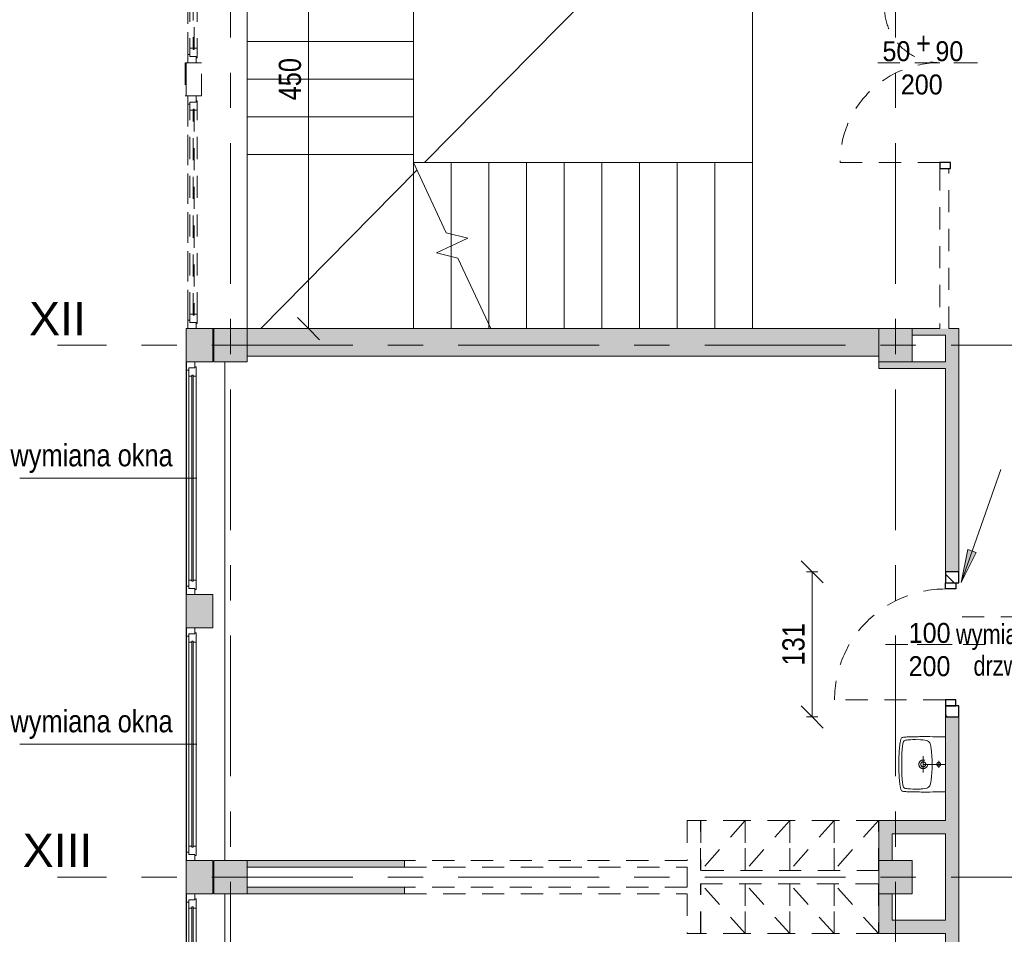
# Model space of a CAD drawing. Header units: centimetres. Extents: x -1403 to 22166, y -8842 to 3590.
# Tile 4 of 23: x -1403 to -514, y 837 to 1662. Entities that reach past the tile are written whole.
import ezdxf

# ---------------------------------------------------------------- set-up
doc = ezdxf.new("R2010")
doc.units = ezdxf.units.CM
for name, pattern in [('Dash', [60, 30, -30]), ('Oś', [222.25, 127, -31.75, 31.75, -31.75]), ('Wyburzenia', [35, 20, -15])]:
    doc.linetypes.add(name, pattern=pattern)
for name, color, linetype, lineweight in [('A-ANNO-DIMS', 211, 'Continuous', 13), ('A-ANNO-DIMS-100', 211, 'Continuous', 13), ('A-ANNO-NOTE', 131, 'Wyburzenia', 9), ('A-AREA', 32, 'Continuous', 13), ('A-DETL', 90, 'Continuous', 25), ('A-DETL-GENF', 92, 'Continuous', 9), ('A-DETL-MEDM', 33, 'Wyburzenia', 9), ('A-DOOR', 31, 'Wyburzenia', 9), ('A-DOOR-IDEN', 31, 'Continuous', 13), ('A-FLOR', 192, 'Continuous', 13), ('A-GLAZ', 151, 'Wyburzenia', 9), ('A-GLAZ-IDEN', 152, 'Continuous', 13), ('A-WALL', 113, 'Continuous', 13), ('A-WALL-PATT', 111, 'Continuous', 13), ('G-ANNO-TEXT', 231, 'Continuous', 13), ('P-SANR-FIXT', 6, 'Wyburzenia', 9), ('Q-SPCQ', 91, 'Wyburzenia', 9), ('S-COLS', 52, 'Continuous', 13), ('S-GRID', 1, 'Continuous', 13), ('S-GRID-IDEN', 1, 'Continuous', 13), ('S-STRS', 31, 'Continuous', 13), ('S-STRS-MBND', 31, 'Continuous', 13)]:
    doc.layers.add(name, color=color, linetype=linetype, lineweight=lineweight)
doc.styles.add('Arial', font='arial.ttf', dxfattribs={"width": 0.9, "height": 18})
doc.styles.add('Arial Narrow', font='ARIALN.TTF', dxfattribs={"height": 20})
doc.styles.add('Arial Narrow_1', font='ARIALN.TTF', dxfattribs={"height": 0.2})
doc.styles.add('Arial Narrow_3', font='ARIALN.TTF', dxfattribs={"height": 20})
doc.styles.add('Arial Narrow_4', font='ARIALN.TTF', dxfattribs={"width": 0.95, "height": 0.18})
doc.styles.add('Arial_1', font='arial.ttf', dxfattribs={"height": 30})
doc.dimstyles.new('Diagonal_1_100__0__wewnętrzne', dxfattribs={"dimscale": 30.48, "dimtxt": 20.468619, "dimasz": 0.656168, "dimexe": 0.164042, "dimexo": 0.0625, "dimgap": 0.032808, "dimtad": 1, "dimdec": 0, "dimdsep": 46, "dimtxsty": 'Arial Narrow_3', "dimblk1": 'OBLIQUE', "dimblk2": 'OBLIQUE', "dimsah": 1, "dimcen": 0.09, "dimazin": 0, "dimtfac": 1, "dimtdec": 4, "dimtix": 1, "dimtmove": 0, "dimatfit": 3, "dimfxl": 0.164042, "dimfxlon": 1, "dimtvp": 1, "dimtolj": 1, "dimtzin": 0, "dimarcsym": 2})

# ---------------------------------------------------------------- blocks, each defined once
blk = doc.blocks.new('Okno - automatyczna etykieta - 210x165 _nietypowy podział_-2208551-5_piętro III __10_50 m_ - wyburzenia i zamurowania')
at = {"layer": 'A-GLAZ', "color": 1, "lineweight": 13}
for p, q in [((-97.5, 5.5), (-105, 5.5)), ((-105, 5.5), (-105, -2)), ((-105, 5.5), (105, 5.5)), ((-92, 3.5), (-99.5, 3.5)), ((-99.5, 3.5), (-99.5, -2)), ((-99.5, -2), (-99.5, 3.5)), ((-99.5, 3.5), (-97.5, 3.5)), ((-97.5, 3.5), (-97.5, 5.5)), ((97.5, 5.5), (-97.5, 5.5)), ((93, 0.75), (-93, 0.75)), ((-93, 0.75), (-93, -0.25)), ((-93, -0.25), (-93, 0.75)), ((-93, 0.75), (-92, 0.75)), ((-92, 0.75), (-92, 3.5)), ((92, 3.5), (-92, 3.5)), ((99.5, 3.5), (92, 3.5)), ((92, 3.5), (92, 0.75)), ((92, 0.75), (93, 0.75)), ((93, -0.25), (93, 0.75)), ((93, 0.75), (93, -0.25)), ((105, 5.5), (97.5, 5.5)), ((97.5, 5.5), (97.5, 3.5)), ((97.5, 3.5), (99.5, 3.5)), ((99.5, -2), (99.5, 3.5)), ((99.5, 3.5), (99.5, -2)), ((105, -2), (105, 5.5)), ((-105, -2), (-99.5, -2)), ((-99.5, -2), (-100.5, -2)), ((-100.5, -2), (-100.5, -3)), ((-100.5, -3), (-92, -3)), ((-93, -0.25), (93, -0.25)), ((-92, -0.25), (-93, -0.25)), ((-92, -3), (-92, -0.25)), ((92, -3), (-92, -3)), ((92, -0.25), (92, -3)), ((93, -0.25), (92, -0.25)), ((92, -3), (100.5, -3)), ((100.5, -2), (99.5, -2)), ((99.5, -2), (105, -2)), ((100.5, -3), (100.5, -2))]:
    blk.add_line(p, q, dxfattribs=at)
blk = doc.blocks.new('Okno - automatyczna etykieta - 210x165 _nietypowy podział_-2208554-5_piętro III __10_50 m_ - wyburzenia i zamurowania')
at = {"layer": 'A-GLAZ', "color": 1, "lineweight": 13}
for p, q in [((-105, 2), (-99.5, 2)), ((-105, -5.5), (-105, 2)), ((-100.5, 3), (-92, 3)), ((-100.5, 2), (-100.5, 3)), ((-99.5, 2), (-100.5, 2)), ((-99.5, -3.5), (-99.5, 2)), ((-99.5, 2), (-99.5, -3.5)), ((-93, -0.75), (-93, 0.25)), ((-93, 0.25), (93, 0.25)), ((-93, 0.25), (-93, -0.75)), ((-92, 0.25), (-93, 0.25)), ((-92, 3), (-92, 0.25)), ((92, 3), (-92, 3)), ((92, 3), (100.5, 3)), ((92, 0.25), (92, 3)), ((93, 0.25), (92, 0.25)), ((93, 0.25), (93, -0.75)), ((93, -0.75), (93, 0.25)), ((99.5, 2), (99.5, -3.5)), ((100.5, 2), (99.5, 2)), ((99.5, 2), (105, 2)), ((99.5, -3.5), (99.5, 2)), ((100.5, 3), (100.5, 2)), ((105, 2), (105, -5.5)), ((-97.5, -5.5), (-105, -5.5)), ((-105, -5.5), (105, -5.5)), ((-92, -3.5), (-99.5, -3.5)), ((-99.5, -3.5), (-97.5, -3.5)), ((-97.5, -3.5), (-97.5, -5.5)), ((97.5, -5.5), (-97.5, -5.5)), ((93, -0.75), (-93, -0.75)), ((-93, -0.75), (-92, -0.75)), ((-92, -0.75), (-92, -3.5)), ((92, -3.5), (-92, -3.5)), ((92, -0.75), (93, -0.75)), ((92, -3.5), (92, -0.75)), ((99.5, -3.5), (92, -3.5)), ((97.5, -3.5), (99.5, -3.5)), ((97.5, -5.5), (97.5, -3.5)), ((105, -5.5), (97.5, -5.5))]:
    blk.add_line(p, q, dxfattribs=at)
blk = doc.blocks.new('M_Concrete-Square-Column - 300 x 300mm-1794508-5_piętro III __10_50 m_ - wyburzenia i zamurowania')
at = {"layer": 'S-COLS', "lineweight": 9}
blk.add_hatch(color=254, dxfattribs=at).paths.add_polyline_path([(-11.73, -15), (15, -15), (15, 15), (-15, 15), (-15, -15)], flags=0)
for p, q in [((15, 15), (-15, 15)), ((-15, 15), (-15, -15)), ((15, -15), (15, 15)), ((-15, -15), (15, -15))]:
    blk.add_line(p, q, dxfattribs=at)
blk = doc.blocks.new('M_Concrete-Square-Column - 300 x 300mm-1794509-5_piętro III __10_50 m_ - wyburzenia i zamurowania')
at = {"layer": 'S-COLS', "lineweight": 9}
blk.add_hatch(color=254, dxfattribs=at).paths.add_polyline_path([(-15, -15), (15, -15), (15, 15), (-15, 15), (-15, 7.14)], flags=0)
for p, q in [((15, 15), (-15, 15)), ((-15, 15), (-15, -15)), ((15, -15), (15, 15)), ((-15, -15), (15, -15))]:
    blk.add_line(p, q, dxfattribs=at)
blk = doc.blocks.new('DRZWI 1S - automatyczna etykieta - Drzwi 100-V1-5_piętro III __10_50 m_ - wyburzenia i zamurowania')
at = {"layer": 'A-DETL-GENF', "color": 20, "linetype": 'Wyburzenia'}
for p, q in [((-55.5, 3.5), (-50, 3.5)), ((-55.5, -6), (-55.5, 3.5)), ((-50, 3.5), (-50, -6)), ((50, 3.5), (55.5, 3.5)), ((50, -6), (50, 3.5)), ((55.5, 3.5), (55.5, -6)), ((-50, -6), (-55.5, -6)), ((55.5, -6), (50, -6))]:
    blk.add_line(p, q, dxfattribs=at)
at = {"layer": 'A-DETL-MEDM', "color": 10, "lineweight": 25}
for p, q in [((-55.5, -6), (-55.5, 3.5)), ((-55.5, 3.5), (-50, 3.5)), ((-50, 3.5), (-50, -6)), ((50, 3.5), (50, -6)), ((55.5, 3.5), (50, 3.5)), ((55.5, -6), (55.5, 3.5)), ((-50, -6), (-55.5, -6)), ((50, -6), (55.5, -6))]:
    blk.add_line(p, q, dxfattribs=at)
at = {"layer": 'A-DOOR', "color": 1, "lineweight": 13}
blk.add_line((50, -6), (50, -106), dxfattribs=at)
blk.add_arc((50, -6), 100, 180, 270, dxfattribs=at)
blk = doc.blocks.new('Okno - automatyczna etykieta - 210x165 _nietypowy podział_-2208563-5_piętro III __10_50 m_ - wyburzenia i zamurowania')
at = {"layer": 'A-GLAZ', "color": 7, "linetype": 'Continuous'}
for p, q in [((-97.5, 11.5), (-105, 11.5)), ((-105, 11.5), (-105, 4)), ((-105, 11.5), (105, 11.5)), ((-92, 9.5), (-99.5, 9.5)), ((-99.5, 9.5), (-99.5, 4)), ((-99.5, 4), (-99.5, 9.5)), ((-99.5, 9.5), (-97.5, 9.5)), ((-97.5, 9.5), (-97.5, 11.5)), ((97.5, 11.5), (-97.5, 11.5)), ((-92, 6.75), (-92, 9.5)), ((92, 9.5), (-92, 9.5)), ((99.5, 9.5), (92, 9.5)), ((92, 9.5), (92, 6.75)), ((105, 11.5), (97.5, 11.5)), ((97.5, 11.5), (97.5, 9.5)), ((97.5, 9.5), (99.5, 9.5)), ((99.5, 4), (99.5, 9.5)), ((99.5, 9.5), (99.5, 4)), ((105, 4), (105, 11.5)), ((-105, 4), (-99.5, 4)), ((-99.5, 4), (-100.5, 4)), ((-100.5, 4), (-100.5, 3)), ((-100.5, 3), (-92, 3)), ((93, 6.75), (-93, 6.75)), ((-93, 6.75), (-93, 5.75)), ((-93, 5.75), (-93, 6.75)), ((-93, 6.75), (-92, 6.75)), ((-93, 5.75), (93, 5.75)), ((-92, 5.75), (-93, 5.75)), ((-92, 3), (-92, 5.75)), ((92, 3), (-92, 3)), ((92, 6.75), (93, 6.75)), ((92, 5.75), (92, 3)), ((93, 5.75), (92, 5.75)), ((92, 3), (100.5, 3)), ((93, 5.75), (93, 6.75)), ((93, 6.75), (93, 5.75)), ((100.5, 4), (99.5, 4)), ((99.5, 4), (105, 4)), ((100.5, 3), (100.5, 4))]:
    blk.add_line(p, q, dxfattribs=at)
blk = doc.blocks.new('Szafa1 - 45 cm-1791407-5_piętro III __10_50 m_ - wyburzenia i zamurowania')
at = {"layer": 'Q-SPCQ', "color": 20}
for p, q in [((-7.5, 51), (32.5, 6)), ((-7.5, 6), (-7.5, 51)), ((-7.5, 51), (32.5, 51)), ((32.5, 51), (32.5, 6))]:
    blk.add_line(p, q, dxfattribs=at)
blk = doc.blocks.new('Szafa1 - 45 cm-1791408-5_piętro III __10_50 m_ - wyburzenia i zamurowania')
at = {"layer": 'Q-SPCQ', "color": 20}
for p, q in [((-7.5, -51), (32.5, -6)), ((-7.5, -6), (-7.5, -51)), ((32.5, -51), (32.5, -6)), ((-7.5, -51), (32.5, -51))]:
    blk.add_line(p, q, dxfattribs=at)
blk = doc.blocks.new('Umywalka koło Nova Pro - Pro 50-1205816-5_piętro III __10_50 m_ - wyburzenia i zamurowania')
at = {"layer": 'P-SANR-FIXT', "color": 20}
for p, q in [((-11.82, 44.38), (-11.71, 44.67)), ((-11.6, 44.96), (-11.79, 44.38)), ((-11.71, 44.67), (-11.6, 44.96)), ((-11.6, 44.96), (-11.26, 45.47)), ((-11.26, 45.47), (-11.6, 44.96)), ((-11.26, 45.47), (-10.8, 45.84)), ((-10.8, 45.84), (-11.26, 45.47)), ((-10.8, 45.84), (-10.24, 46.11)), ((-10.24, 46.11), (-10.8, 45.84)), ((-10.24, 46.11), (-9.61, 46.32)), ((-9.61, 46.32), (-10.24, 46.11)), ((-9.61, 46.32), (-8.94, 46.51)), ((-8.94, 46.51), (-9.61, 46.32)), ((-8.94, 46.51), (-8.25, 46.64)), ((-8.25, 46.64), (-8.94, 46.51)), ((-8.25, 46.64), (-7.5, 46.8)), ((-7.5, 46.8), (-8.25, 46.64)), ((-7.5, 46.8), (-6.73, 46.91)), ((-6.73, 46.91), (-7.5, 46.8)), ((-6.97, 44.22), (-5.88, 44.43)), ((-6.73, 46.91), (-5.93, 47.04)), ((-5.93, 47.04), (-6.73, 46.91)), ((-5.93, 47.04), (-5.1, 47.15)), ((-5.1, 47.15), (-5.93, 47.04)), ((-5.88, 44.43), (-3.64, 44.75)), ((-5.1, 47.15), (-4.2, 47.25)), ((-4.2, 47.25), (-5.1, 47.15)), ((-4.2, 47.25), (-3.27, 47.36)), ((-3.27, 47.36), (-4.2, 47.25)), ((-3.64, 44.75), (-1.4, 44.94)), ((-3.27, 47.36), (-2.28, 47.44)), ((-2.28, 47.44), (-3.27, 47.36)), ((-2.28, 47.44), (-1.24, 47.52)), ((-1.24, 47.52), (-2.28, 47.44)), ((-1.4, 44.94), (3.1, 45.18)), ((-1.24, 47.52), (-0.15, 47.63)), ((-0.15, 47.63), (-1.24, 47.52)), ((-0.15, 47.63), (1.05, 47.71)), ((1.05, 47.71), (-0.15, 47.63)), ((1.05, 47.71), (2.3, 47.76)), ((2.3, 47.76), (1.05, 47.71)), ((2.3, 47.76), (3.66, 47.84)), ((3.66, 47.84), (2.3, 47.76)), ((3.1, 45.18), (7.6, 45.31)), ((3.66, 47.84), (5.12, 47.89)), ((5.12, 47.89), (3.66, 47.84)), ((5.12, 47.89), (6.72, 47.95)), ((6.72, 47.95), (5.12, 47.89)), ((6.72, 47.95), (8.45, 47.97)), ((8.45, 47.97), (6.72, 47.95)), ((7.6, 45.31), (9.86, 45.39)), ((8.45, 47.97), (10.4, 48)), ((10.4, 48), (8.45, 47.97)), ((9.86, 45.39), (11.04, 45.42)), ((10.4, 48), (14.63, 48)), ((14.63, 48), (10.4, 48)), ((11.04, 45.42), (11.7, 45.42)), ((11.7, 45.42), (12.5, 45.44)), ((12.5, 45.44), (13.3, 45.42)), ((13.3, 45.42), (13.99, 45.42)), ((13.99, 45.42), (15.14, 45.39)), ((14.63, 48), (16.55, 47.97)), ((16.55, 47.97), (14.63, 48)), ((15.14, 45.39), (17.4, 45.31)), ((16.55, 47.97), (18.31, 47.95)), ((18.31, 47.95), (16.55, 47.97)), ((17.4, 45.31), (21.9, 45.18)), ((18.31, 47.95), (19.88, 47.89)), ((19.88, 47.89), (18.31, 47.95)), ((19.88, 47.89), (21.34, 47.84)), ((21.34, 47.84), (19.88, 47.89)), ((21.34, 47.84), (22.7, 47.76)), ((22.7, 47.76), (21.34, 47.84)), ((21.9, 45.18), (26.4, 44.94)), ((22.7, 47.76), (23.98, 47.71)), ((23.98, 47.71), (22.7, 47.76)), ((23.98, 47.71), (25.15, 47.63)), ((25.15, 47.63), (23.98, 47.71)), ((25.15, 47.63), (26.24, 47.52)), ((26.24, 47.52), (25.15, 47.63)), ((26.24, 47.52), (27.31, 47.44)), ((27.31, 47.44), (26.24, 47.52)), ((26.4, 44.94), (28.64, 44.75)), ((27.31, 47.44), (28.29, 47.36)), ((28.29, 47.36), (27.31, 47.44)), ((28.29, 47.36), (29.23, 47.25)), ((29.23, 47.25), (28.29, 47.36)), ((28.64, 44.75), (30.88, 44.43)), ((29.23, 47.25), (30.1, 47.15)), ((30.1, 47.15), (29.23, 47.25)), ((30.1, 47.15), (30.93, 47.04)), ((30.93, 47.04), (30.1, 47.15)), ((30.88, 44.43), (31.97, 44.22)), ((30.93, 47.04), (31.76, 46.91)), ((31.76, 46.91), (30.93, 47.04)), ((31.76, 46.91), (32.5, 46.8)), ((32.5, 46.8), (31.76, 46.91)), ((32.5, 46.8), (33.25, 46.64)), ((33.25, 46.64), (32.5, 46.8)), ((33.25, 46.64), (33.97, 46.51)), ((33.97, 46.51), (33.25, 46.64)), ((33.97, 46.51), (34.63, 46.32)), ((34.63, 46.32), (33.97, 46.51)), ((34.63, 46.32), (35.24, 46.11)), ((35.24, 46.11), (34.63, 46.32)), ((35.24, 46.11), (35.8, 45.84)), ((35.8, 45.84), (35.24, 46.11)), ((35.8, 45.84), (36.28, 45.47)), ((36.28, 45.47), (35.8, 45.84)), ((36.28, 45.47), (36.6, 44.96)), ((36.6, 44.96), (36.28, 45.47)), ((36.6, 44.96), (36.82, 44.38)), ((-12.38, 35.06), (-12.35, 35.88)), ((-12.35, 36.65), (-12.32, 37.43)), ((-12.35, 35.88), (-12.35, 36.65)), ((-12.32, 37.43), (-12.3, 38.17)), ((-12.3, 38.17), (-12.27, 38.89)), ((-12.27, 38.89), (-12.24, 39.61)), ((-12.24, 39.61), (-12.22, 40.28)), ((-12.22, 40.28), (-12.19, 40.94)), ((-12.19, 40.94), (-12.16, 41.58)), ((-12.16, 41.58), (-12.14, 42.22)), ((-12.14, 42.22), (-12.08, 42.81)), ((-12.08, 42.81), (-12, 43.37)), ((-12, 43.37), (-11.92, 43.87)), ((-11.92, 43.87), (-11.82, 44.38)), ((-9.79, 35.32), (-9.71, 37.56)), ((-9.71, 37.56), (-9.53, 39.82)), ((-9.53, 39.82), (-9.39, 40.94)), ((-9.39, 40.94), (-9.21, 42.03)), ((-9.21, 42.03), (-9.05, 42.59)), ((-9.05, 42.59), (-8.86, 43.1)), ((-8.86, 43.1), (-8.7, 43.34)), ((-8.7, 43.34), (-8.51, 43.55)), ((-8.51, 43.55), (-8.03, 43.85)), ((-8.03, 43.85), (-7.53, 44.06)), ((-7.53, 44.06), (-6.97, 44.22)), ((12.5, 6), (12.5, 38)), ((31.97, 44.22), (32.53, 44.06)), ((32.53, 44.06), (33.06, 43.85)), ((33.06, 43.85), (33.54, 43.55)), ((33.54, 43.55), (33.73, 43.34)), ((33.73, 43.34), (33.86, 43.1)), ((33.86, 43.1), (34.07, 42.59)), ((34.07, 42.59), (34.21, 42.03)), ((34.21, 42.03), (34.39, 40.94)), ((34.39, 40.94), (34.53, 39.82)), ((34.53, 39.82), (34.71, 37.56)), ((34.71, 37.56), (34.82, 35.32)), ((36.82, 44.38), (36.92, 43.87)), ((36.92, 43.87), (37.03, 43.37)), ((37.03, 43.37), (37.08, 42.81)), ((37.08, 42.81), (37.14, 42.22)), ((37.14, 42.22), (37.16, 41.58)), ((37.16, 41.58), (37.19, 40.94)), ((37.19, 40.94), (37.22, 40.28)), ((37.22, 40.28), (37.24, 39.61)), ((37.24, 39.61), (37.27, 38.89)), ((37.27, 38.89), (37.3, 38.17)), ((37.3, 38.17), (37.32, 37.43)), ((37.32, 37.43), (37.35, 36.65)), ((37.35, 36.65), (37.35, 35.88)), ((37.35, 35.88), (37.38, 35.06)), ((-12.48, 27.81), (-12.46, 29.49)), ((-12.48, 26.13), (-12.48, 27.81)), ((-12.46, 30.5), (-12.43, 31.46)), ((-12.46, 29.49), (-12.46, 30.5)), ((-12.43, 32.39), (-12.4, 33.3)), ((-12.43, 31.46), (-12.43, 32.39)), ((-12.4, 33.88), (-12.38, 35.06)), ((-12.4, 33.3), (-12.4, 33.88)), ((-9.84, 33.06), (-9.79, 35.32)), ((-9.76, 28.56), (-9.84, 33.06)), ((-9.74, 27.87), (-9.76, 28.56)), ((-9.71, 27.55), (-9.74, 27.87)), ((-9.69, 27.15), (-9.71, 27.55)), ((-9.61, 26.27), (-9.69, 27.15)), ((34.69, 27.15), (34.63, 26.27)), ((34.71, 27.55), (34.69, 27.15)), ((34.74, 27.87), (34.71, 27.55)), ((34.76, 28.56), (34.74, 27.87)), ((34.84, 33.06), (34.76, 28.56)), ((34.82, 35.32), (34.84, 33.06)), ((37.38, 35.06), (37.4, 33.88)), ((37.4, 33.88), (37.43, 33.3)), ((37.43, 33.3), (37.43, 32.39)), ((37.43, 32.39), (37.46, 31.46)), ((37.46, 31.46), (37.46, 30.5)), ((37.46, 30.5), (37.48, 29.49)), ((37.48, 29.49), (37.48, 27.81)), ((37.48, 27.81), (37.51, 26.13)), ((-12.51, 24.3), (-12.48, 26.13)), ((-12.48, 22.27), (-12.51, 24.3)), ((-12.48, 19.98), (-12.48, 22.27)), ((-12.45, 17.35), (-12.48, 19.98)), ((-9.37, 24.54), (-9.61, 26.27)), ((-8.91, 22.86), (-9.37, 24.54)), ((-8.62, 22.03), (-8.91, 22.86)), ((-8.19, 21.26), (-8.62, 22.03)), ((-7.93, 20.91), (-8.19, 21.26)), ((-7.61, 20.62), (-7.93, 20.91)), ((-6.89, 20.14), (-7.61, 20.62)), ((-6.09, 19.8), (-6.89, 20.14)), ((-5.24, 19.53), (-6.09, 19.8)), ((-3.53, 19.16), (-5.24, 19.53)), ((-1.83, 18.89), (-3.53, 19.16)), ((1.66, 18.49), (-1.83, 18.89)), ((5.15, 18.2), (1.66, 18.49)), ((20.01, 26), (5.01, 26)), ((8.64, 18.06), (5.15, 18.2)), ((10.37, 18.01), (8.64, 18.06)), ((14.63, 18.01), (10.37, 18.01)), ((16.36, 18.06), (14.63, 18.01)), ((19.88, 18.2), (16.36, 18.06)), ((23.34, 18.49), (19.88, 18.2)), ((26.83, 18.89), (23.34, 18.49)), ((28.56, 19.16), (26.83, 18.89)), ((30.26, 19.53), (28.56, 19.16)), ((31.09, 19.8), (30.26, 19.53)), ((31.89, 20.14), (31.09, 19.8)), ((32.61, 20.62), (31.89, 20.14)), ((32.93, 20.91), (32.61, 20.62)), ((33.19, 21.26), (32.93, 20.91)), ((33.62, 22.03), (33.19, 21.26)), ((33.91, 22.86), (33.62, 22.03)), ((34.37, 24.54), (33.91, 22.86)), ((34.63, 26.27), (34.37, 24.54)), ((37.48, 19.98), (37.45, 17.35)), ((37.51, 22.27), (37.48, 19.98)), ((37.51, 26.13), (37.51, 22.27)), ((-12.4, 14.28), (-12.45, 17.35)), ((-12.32, 10.58), (-12.4, 14.28)), ((-12.19, 6), (-12.32, 10.58)), ((15.72, 12.02), (9.46, 12.02)), ((37.32, 10.58), (37.19, 6)), ((37.4, 14.28), (37.32, 10.58)), ((37.45, 17.35), (37.4, 14.28))]:
    blk.add_line(p, q, dxfattribs=at)
for centre, radius in [((12.51, 26), 3.92), ((12.51, 26), 2.28), ((12.5, 12.02), 1.72)]:
    blk.add_circle(centre, radius, dxfattribs=at)
blk = doc.blocks.new('DRZWI 2S - automatyczna etykieta - Drzwi 90_50-2595143-5_piętro III __10_50 m_ - wyburzenia i zamurowania')
at = {"layer": 'A-DETL-GENF', "color": 20, "linetype": 'Wyburzenia'}
for p, q in [((-55.5, 5.55), (-50, 5.55)), ((-55.5, -4), (-55.5, 5.55)), ((-50, 5.55), (-50, -4)), ((90, 5.55), (95.5, 5.55)), ((90, -4), (90, 5.55)), ((95.5, 5.55), (95.5, -4)), ((-50, -4), (-55.5, -4)), ((95.5, -4), (90, -4))]:
    blk.add_line(p, q, dxfattribs=at)
at = {"layer": 'A-DETL-MEDM', "color": 10, "lineweight": 25}
for p, q in [((-55.5, -4), (-55.5, 5.55)), ((-55.5, 5.55), (-50, 5.55)), ((-50, 5.55), (-50, -4)), ((90, 5.55), (90, -4)), ((95.5, 5.55), (90, 5.55)), ((95.5, -4), (95.5, 5.55)), ((-50, -4), (-55.5, -4)), ((90, -4), (95.5, -4))]:
    blk.add_line(p, q, dxfattribs=at)
at = {"layer": 'A-DOOR', "color": 20}
blk.add_line((0, -26.5), (0, 26.5), dxfattribs=at)
at = {"layer": 'A-DOOR', "color": 1, "lineweight": 13}
for p, q in [((-50, -4), (-50, -54)), ((90, -4), (90, -94))]:
    blk.add_line(p, q, dxfattribs=at)
for centre, radius, start, end in [((-50, -4), 50, 270, 0), ((90, -4), 90, 180, 270)]:
    blk.add_arc(centre, radius, start, end, dxfattribs=at)
blk = doc.blocks.new('etykieta wymiana okna - etykieta okno 1S z hp dół-2316400-5_piętro III __10_50 m_ - wyburzenia i zamurowania')
at = {"layer": 'A-GLAZ-IDEN'}
blk.add_line((0, 1.6477), (0, 0.0485), dxfattribs=at)
at = {"layer": 'A-GLAZ-IDEN', "insert": (-0.3068, 1.4291), "char_height": 0.2, "width": 1.409, "attachment_point": 3, "rotation": 90, "line_spacing_factor": 0.949189, "style": 'Arial Narrow_1'}
blk.add_mtext('\\pxqr,t6.35,12.7,19.05,25.4,31.75,38.1,44.45,50.8,57.15,63.5,69.85,76.2,82.55,88.9,95.25,101.6,107.95,114.3,120.65,127,133.35,139.7,146.05,152.4,158.75,165.1,171.45,177.8,184.15,190.5,196.85,203.2;{wymiana okna}', dxfattribs=at)
blk = doc.blocks.new('DIMBLOCK1-5_piętro III __10_50 m_ - wyburzenia i zamurowania')
at = {"layer": 'A-ANNO-DIMS-100'}
for p, q in [((-1142.15, 1833.33), (-1152.15, 1843.33)), ((-1147.15, 1833.33), (-1137.15, 1833.33)), ((-1142.15, 1833.33), (-1147.15, 1833.33)), ((-1142.15, 1383.33), (-1142.15, 1833.33)), ((-1142.15, 1833.33), (-1132.15, 1823.33)), ((-1142.15, 1383.33), (-1152.15, 1393.33)), ((-1147.15, 1383.33), (-1137.15, 1383.33)), ((-1142.15, 1383.33), (-1147.15, 1383.33)), ((-1142.15, 1383.33), (-1132.15, 1373.33))]:
    blk.add_line(p, q, dxfattribs=at)
at = {"layer": 'A-ANNO-DIMS-100', "color": 0, "insert": (-1169, 1589.32), "char_height": 20, "width": 45.6158, "attachment_point": 1, "rotation": 90, "line_spacing_factor": 0.974696, "style": 'Arial Narrow_3'}
blk.add_mtext('450', dxfattribs=at)
blk = doc.blocks.new('_Oblique')
at = {"color": 0, "linetype": 'ByBlock', "lineweight": -2}
blk.add_line((-0.5, -0.5), (0.5, 0.5), dxfattribs=at)
blk = doc.blocks.new('Wymiana Drzwi_PG_typ 100 - --2314812-5_piętro III __10_50 m_ - wyburzenia i zamurowania')
at = {"layer": 'A-DOOR-IDEN', "insert": (0.0511, 0.737), "char_height": 0.18, "width": 1.2882, "attachment_point": 5, "rotation": 90, "line_spacing_factor": 0.949189, "style": 'Arial Narrow_4'}
blk.add_mtext('\\pxqc,t6.70278,13.40556,20.10833,26.81111,33.51389,40.21667,46.91944,53.62222,60.325,67.02778,73.73056,80.43333,87.13611,93.83889,100.54167,107.24444,113.94722,120.65,127.35278,134.05556,140.75833,147.46111,154.16389,160.86667,167.56944,174.27222,180.975,187.67778,194.38056,201.08333,207.78611,214.48889;{wymiana\\Pdrzwi}', dxfattribs=at)
blk = doc.blocks.new('DIMBLOCK35-5_piętro III __10_50 m_ - wyburzenia i zamurowania')
at = {"layer": 'A-ANNO-DIMS-100'}
for p, q in [((-687.85, 1163.83), (-697.85, 1173.83)), ((-682.85, 1163.83), (-692.85, 1163.83)), ((-687.85, 1032.83), (-687.85, 1163.83)), ((-687.85, 1163.83), (-677.85, 1153.83)), ((-687.85, 1163.83), (-682.85, 1163.83)), ((-687.85, 1032.83), (-697.85, 1042.83)), ((-682.85, 1032.83), (-692.85, 1032.83)), ((-687.85, 1032.83), (-677.85, 1022.83)), ((-687.85, 1032.83), (-682.85, 1032.83))]:
    blk.add_line(p, q, dxfattribs=at)
at = {"layer": 'A-ANNO-DIMS-100', "color": 0, "insert": (-714.7, 1079.32), "char_height": 20, "width": 45.6158, "attachment_point": 1, "rotation": 90, "line_spacing_factor": 0.974696, "style": 'Arial Narrow_3'}
blk.add_mtext('131', dxfattribs=at)

msp = doc.modelspace()

# ---------------------------------------------------------------- hatches: boundary and pattern name
at = {"layer": 'A-DETL-GENF', "lineweight": 25}
h = msp.add_hatch(dxfattribs=at)
h.set_pattern_fill('FP_1', color=210, style=0, pattern_type=2)
h.set_pattern_definition([(315, (0, 0), (10.6066, 10.6066), [])])
h.paths.add_polyline_path([(-555.62, 1032.83), (-555.62, 1042.83), (-567.62, 1042.83), (-567.62, 1032.83), (-558.12, 1032.83)], flags=0)
h.paths.add_polyline_path([(-567.62, 1153.83), (-555.62, 1153.83), (-555.62, 1163.83), (-567.62, 1163.83), (-567.62, 1157.47)], flags=0)
at = {"layer": 'A-WALL-PATT'}
h = msp.add_hatch(color=9, dxfattribs=at)
h.paths.add_polyline_path([(-1228.62, 393.33), (-1228.62, 423.33), (-1252.62, 423.33), (-1252.62, 393.33)], flags=0)
h.paths.add_polyline_path([(-1252.62, 633.33), (-1228.62, 633.33), (-1228.62, 663.33), (-1252.62, 663.33), (-1252.62, 634.7)], flags=0)
h.paths.add_polyline_path([(-1228.62, 873.33), (-1228.62, 903.33), (-1252.62, 903.33), (-1252.62, 873.33), (-1244.62, 873.33)], flags=0)
h.paths.add_polyline_path([(-1252.62, 1113.33), (-1228.62, 1113.33), (-1228.62, 1143.33), (-1252.62, 1143.33), (-1252.62, 1114.7)], flags=0)
h.paths.add_polyline_path([(-1252.12, 1353.33), (-1228.62, 1353.33), (-1228.62, 1383.33), (-1252.62, 1383.33), (-1252.62, 1353.33)], flags=0)
for points in [[(-719.16, 1358.33), (-627.62, 1358.33), (-627.62, 1383.33), (-1197.62, 1383.33), (-1197.62, 1358.33), (-741.62, 1358.33)], [(-572.62, 1377.33), (-567.62, 1377.33), (-567.62, 1383.33), (-597.62, 1383.33), (-597.62, 1377.33)], [(-597.62, 1347.33), (-567.62, 1347.33), (-567.62, 1353.33), (-627.62, 1353.33), (-627.62, 1347.33)], [(-567.62, 927.33), (-567.62, 939.33), (-627.62, 939.33), (-627.62, 927.33), (-569.16, 927.33)], [(-1083.06, 897.33), (-1055.62, 897.33), (-1055.62, 903.33), (-1197.62, 903.33), (-1197.62, 897.33)], [(-1055.62, 873.33), (-1055.62, 879.33), (-1197.62, 879.33), (-1197.62, 873.33), (-1083.06, 873.33)], [(-567.62, 837.33), (-567.62, 849.33), (-615.62, 849.33), (-615.62, 837.33)]]:
    msp.add_hatch(color=9, dxfattribs=at).paths.add_polyline_path(points, flags=0)
h = msp.add_hatch(color=9, dxfattribs=at)
h.paths.add_polyline_path([(-567.62, 132.33), (-555.62, 132.33), (-555.62, 152.33), (-567.62, 152.33), (-567.62, 145.66)], flags=0)
h.paths.add_polyline_path([(-555.62, 283.83), (-555.62, 612.83), (-567.62, 612.83), (-567.62, 283.83)], flags=0)
h.paths.add_polyline_path([(-567.62, 743.83), (-555.62, 743.83), (-555.62, 1032.83), (-567.62, 1032.83), (-567.62, 788.27)], flags=0)
h.paths.add_polyline_path([(-555.62, 1163.83), (-555.62, 1383.33), (-567.62, 1383.33), (-567.62, 1163.83)], flags=0)
h = msp.add_hatch(color=9, dxfattribs=at)
h.paths.add_polyline_path([(-615.62, 837.33), (-615.62, 873.33), (-627.62, 873.33), (-627.62, 837.33)], flags=0)
h.paths.add_polyline_path([(-627.62, 903.33), (-615.62, 903.33), (-615.62, 927.33), (-627.62, 927.33), (-627.62, 924.33)], flags=0)
at = {"layer": 'G-ANNO-TEXT'}
msp.add_hatch(color=50, dxfattribs=at).paths.add_polyline_path([(-553.53, 1154.34), (-539.82, 1181.31), (-547.27, 1183.95)], flags=0)

# ---------------------------------------------------------------- linework, layer by layer
at = {"layer": 'A-ANNO-NOTE', "color": 240, "lineweight": 13}
for p, q in [((-538.62, 1623.33), (-628.62, 1623.33)), ((-531.62, 1098.33), (-621.62, 1098.33))]:
    msp.add_line(p, q, dxfattribs=at)
at = {"layer": 'A-AREA', "lineweight": 9}
for p, q in [((-1037.41, 1533.33), (-741.62, 1833.33)), ((-1185.3, 1383.33), (-1044.34, 1526.29))]:
    msp.add_line(p, q, dxfattribs=at)
at = {"layer": 'A-AREA', "color": 20, "linetype": 'Wyburzenia', "lineweight": 9}
msp.add_line((-322.62, 1123.33), (-561.62, 1123.33), dxfattribs=at)
at = {"layer": 'A-DETL'}
for p, q in [((-555.62, 1163.83), (-567.62, 1163.83)), ((-567.62, 1163.83), (-567.62, 1153.83)), ((-555.62, 1153.83), (-555.62, 1163.83)), ((-567.62, 1153.83), (-555.62, 1153.83)), ((-567.62, 1042.83), (-567.62, 1032.83)), ((-555.62, 1042.83), (-567.62, 1042.83)), ((-555.62, 1032.83), (-555.62, 1042.83)), ((-567.62, 1032.83), (-555.62, 1032.83))]:
    msp.add_line(p, q, dxfattribs=at)
at = {"layer": 'A-DOOR-IDEN'}
msp.add_line((-561.62, 1098.33), (-593.12, 1098.33), dxfattribs=at)
at = {"layer": 'A-FLOR', "lineweight": 9}
msp.add_line((-741.62, 1833.33), (-741.62, 1533.33), dxfattribs=at)
at = {"layer": 'A-WALL', "color": 1, "linetype": 'Wyburzenia'}
for p, q in [((-1253.62, 1623.33), (-1253.62, 1593.33)), ((-1252.62, 1623.33), (-1253.62, 1623.33)), ((-1252.62, 1593.33), (-1252.62, 1623.33)), ((-1251.12, 1623.33), (-1252.62, 1623.33)), ((-1252.62, 1623.33), (-1252.62, 1593.33)), ((-1238.62, 1623.33), (-1243.62, 1623.33)), ((-1238.62, 1593.33), (-1238.62, 1623.33)), ((-1253.62, 1593.33), (-1252.62, 1593.33)), ((-1252.62, 1593.33), (-1251.12, 1593.33)), ((-1243.62, 1593.33), (-1238.62, 1593.33)), ((-572.62, 1527.83), (-572.62, 1383.33)), ((-564.62, 1383.33), (-564.62, 1527.83)), ((-567.62, 1163.83), (-567.62, 1153.83)), ((-555.62, 1163.83), (-567.62, 1163.83)), ((-555.62, 1153.83), (-555.62, 1163.83)), ((-558.12, 1153.83), (-555.62, 1153.83)), ((-567.62, 1042.83), (-567.62, 1032.83)), ((-555.62, 1042.83), (-558.12, 1042.83)), ((-555.62, 1032.83), (-555.62, 1042.83)), ((-567.62, 1032.83), (-555.62, 1032.83)), ((-800.62, 939.33), (-800.62, 903.33)), ((-788.62, 939.33), (-800.62, 939.33)), ((-788.62, 894.33), (-788.62, 939.33)), ((-800.62, 903.33), (-1055.62, 903.33)), ((-1055.62, 903.33), (-1055.62, 897.33)), ((-1055.62, 897.33), (-800.62, 897.33)), ((-800.62, 897.33), (-800.62, 879.33)), ((-627.62, 894.33), (-788.62, 894.33)), ((-788.62, 837.33), (-788.62, 882.33)), ((-788.62, 882.33), (-627.62, 882.33)), ((-800.62, 879.33), (-1055.62, 879.33)), ((-1055.62, 879.33), (-1055.62, 873.33)), ((-1055.62, 873.33), (-800.62, 873.33)), ((-800.62, 873.33), (-800.62, 837.33)), ((-800.62, 837.33), (-788.62, 837.33))]:
    msp.add_line(p, q, dxfattribs=at)
at = {"layer": 'A-WALL', "lineweight": 9}
for p, q in [((-1252.62, 903.33), (-1252.62, 1383.33)), ((-1251.12, 1383.33), (-1252.62, 1383.33)), ((-1227.62, 1383.33), (-1243.62, 1383.33)), ((-1228.62, 1353.33), (-1228.62, 1383.33)), ((-627.62, 1383.33), (-1197.62, 1383.33)), ((-572.62, 1383.33), (-597.62, 1383.33)), ((-597.62, 1377.33), (-567.62, 1377.33)), ((-567.62, 1377.33), (-567.62, 1353.33)), ((-555.62, 1383.33), (-564.62, 1383.33)), ((-555.62, 1163.83), (-555.62, 1383.33)), ((-1252.62, 1353.33), (-1252.12, 1353.33)), ((-1244.62, 1353.33), (-1228.62, 1353.33)), ((-1217.62, 1353.33), (-1217.62, 903.33)), ((-1197.62, 1358.33), (-627.62, 1358.33)), ((-627.62, 1353.33), (-627.62, 1347.33)), ((-567.62, 1353.33), (-597.62, 1353.33)), ((-627.62, 1347.33), (-567.62, 1347.33)), ((-567.62, 1347.33), (-567.62, 1163.83)), ((-1252.12, 1143.33), (-1252.62, 1143.33)), ((-1228.62, 1143.33), (-1244.62, 1143.33)), ((-1228.62, 1113.33), (-1228.62, 1143.33)), ((-1252.62, 1113.33), (-1252.12, 1113.33)), ((-1244.62, 1113.33), (-1228.62, 1113.33)), ((-567.62, 1032.83), (-567.62, 939.33)), ((-555.62, 743.83), (-555.62, 1032.83)), ((-567.62, 939.33), (-627.62, 939.33)), ((-627.62, 939.33), (-627.62, 903.33)), ((-615.62, 927.33), (-567.62, 927.33)), ((-615.62, 903.33), (-615.62, 927.33)), ((-567.62, 927.33), (-567.62, 849.33)), ((-1252.62, 903.33), (-1252.62, 108.33)), ((-1252.12, 903.33), (-1252.62, 903.33)), ((-1228.62, 903.33), (-1244.62, 903.33)), ((-1228.62, 873.33), (-1228.62, 903.33)), ((-1055.62, 903.33), (-1197.62, 903.33)), ((-1197.62, 897.33), (-1055.62, 897.33)), ((-1055.62, 897.33), (-1055.62, 903.33)), ((-1252.62, 873.33), (-1252.12, 873.33)), ((-1244.62, 873.33), (-1228.62, 873.33)), ((-1217.62, 873.33), (-1217.62, 423.33)), ((-1055.62, 879.33), (-1197.62, 879.33)), ((-1197.62, 873.33), (-1055.62, 873.33)), ((-1055.62, 873.33), (-1055.62, 879.33)), ((-627.62, 873.33), (-627.62, 837.33)), ((-615.62, 849.33), (-615.62, 873.33)), ((-567.62, 849.33), (-615.62, 849.33)), ((-627.62, 837.33), (-567.62, 837.33)), ((-567.62, 837.33), (-567.62, 743.83))]:
    msp.add_line(p, q, dxfattribs=at)
at = {"layer": 'A-WALL'}
for p, q in [((-567.62, 1163.83), (-555.62, 1163.83)), ((-555.62, 1032.83), (-567.62, 1032.83))]:
    msp.add_line(p, q, dxfattribs=at)
at = {"layer": 'G-ANNO-TEXT', "color": 50}
for p, q in [((-553.53, 1154.34), (-517.62, 1256.03)), ((-547.27, 1183.95), (-553.53, 1154.34)), ((-539.82, 1181.31), (-547.27, 1183.95)), ((-553.53, 1154.34), (-539.82, 1181.31))]:
    msp.add_line(p, q, dxfattribs=at)
at = {"layer": 'S-GRID', "linetype": 'Oś'}
for p, q in [((-1212.62, 2884.27), (-1212.62, 27.13)), ((-612.62, 2884.27), (-612.62, 27.13)), ((1342.46, 1368.33), (-1368.76, 1368.33)), ((1342.46, 888.33), (-1368.76, 888.33))]:
    msp.add_line(p, q, dxfattribs=at)
at = {"layer": 'S-STRS', "lineweight": 9}
for p, q in [((-1197.62, 1642.33), (-1197.62, 1676.33)), ((-1047.62, 1642.33), (-1047.62, 1676.33)), ((-1197.62, 1608.33), (-1197.62, 1642.33)), ((-1197.62, 1642.33), (-1047.62, 1642.33)), ((-1197.62, 1642.33), (-1047.62, 1642.33)), ((-1047.62, 1608.33), (-1047.62, 1642.33)), ((-1197.62, 1574.33), (-1197.62, 1608.33)), ((-1197.62, 1608.33), (-1047.62, 1608.33)), ((-1197.62, 1608.33), (-1047.62, 1608.33)), ((-1047.62, 1574.33), (-1047.62, 1608.33)), ((-1197.62, 1540.33), (-1197.62, 1574.33)), ((-1197.62, 1574.33), (-1047.62, 1574.33)), ((-1197.62, 1574.33), (-1047.62, 1574.33)), ((-1047.62, 1540.33), (-1047.62, 1574.33)), ((-1197.62, 1540.33), (-1197.62, 1383.33)), ((-1197.62, 1540.33), (-1047.62, 1540.33)), ((-1197.62, 1540.33), (-1047.62, 1540.33)), ((-1047.62, 1533.33), (-1047.62, 1540.33)), ((-1047.62, 1383.33), (-1047.62, 1533.33)), ((-1047.62, 1383.33), (-1047.62, 1533.33)), ((-1013.62, 1533.33), (-1047.62, 1533.33)), ((-979.62, 1533.33), (-1013.62, 1533.33)), ((-1013.62, 1468.61), (-1013.62, 1533.33)), ((-1013.62, 1468.61), (-1013.62, 1533.33)), ((-945.62, 1533.33), (-979.62, 1533.33)), ((-979.62, 1387.5), (-979.62, 1533.33)), ((-979.62, 1387.5), (-979.62, 1533.33)), ((-911.62, 1533.33), (-945.62, 1533.33)), ((-945.62, 1383.33), (-945.62, 1533.33)), ((-945.62, 1383.33), (-945.62, 1533.33)), ((-877.62, 1533.33), (-911.62, 1533.33)), ((-911.62, 1383.33), (-911.62, 1533.33)), ((-911.62, 1383.33), (-911.62, 1533.33)), ((-843.62, 1533.33), (-877.62, 1533.33)), ((-877.62, 1383.33), (-877.62, 1533.33)), ((-877.62, 1383.33), (-877.62, 1533.33)), ((-809.62, 1533.33), (-843.62, 1533.33)), ((-843.62, 1383.33), (-843.62, 1533.33)), ((-843.62, 1383.33), (-843.62, 1533.33)), ((-775.62, 1533.33), (-809.62, 1533.33)), ((-809.62, 1383.33), (-809.62, 1533.33)), ((-809.62, 1383.33), (-809.62, 1533.33)), ((-741.62, 1533.33), (-775.62, 1533.33)), ((-775.62, 1383.33), (-775.62, 1533.33)), ((-775.62, 1383.33), (-775.62, 1533.33)), ((-741.62, 1383.33), (-741.62, 1533.33)), ((-741.62, 1383.33), (-741.62, 1533.33)), ((-1013.62, 1457.87), (-1013.62, 1468.61)), ((-1013.62, 1457.87), (-1013.62, 1468.61)), ((-1013.62, 1448.52), (-1013.62, 1457.87)), ((-1013.62, 1448.52), (-1013.62, 1457.87)), ((-1013.62, 1383.33), (-1013.62, 1448.52)), ((-1013.62, 1383.33), (-1013.62, 1448.52)), ((-979.62, 1383.33), (-979.62, 1387.5)), ((-979.62, 1383.33), (-979.62, 1387.5))]:
    msp.add_line(p, q, dxfattribs=at)
at = {"layer": 'S-STRS-MBND', "linetype": 'Dash', "lineweight": 9}
for p, q in [((-1197.62, 1540.33), (-1197.62, 1676.33)), ((-1047.62, 1540.33), (-1047.62, 1676.33)), ((-1197.62, 1642.33), (-1047.62, 1642.33)), ((-1197.62, 1642.33), (-1047.62, 1642.33)), ((-1197.62, 1608.33), (-1047.62, 1608.33)), ((-1197.62, 1608.33), (-1047.62, 1608.33)), ((-1197.62, 1574.33), (-1047.62, 1574.33)), ((-1197.62, 1574.33), (-1047.62, 1574.33)), ((-1197.62, 1540.33), (-1197.62, 1383.33)), ((-1197.62, 1540.33), (-1047.62, 1540.33)), ((-1197.62, 1540.33), (-1047.62, 1540.33)), ((-1047.62, 1533.33), (-1047.62, 1540.33)), ((-1047.62, 1383.33), (-1047.62, 1533.33)), ((-1047.62, 1383.33), (-1047.62, 1533.33)), ((-1013.62, 1457.87), (-1013.62, 1468.61)), ((-1013.62, 1457.87), (-1013.62, 1468.61)), ((-1013.62, 1383.33), (-1013.62, 1448.52)), ((-1013.62, 1383.33), (-1013.62, 1448.52)), ((-979.62, 1383.33), (-979.62, 1387.5)), ((-979.62, 1383.33), (-979.62, 1387.5)), ((-1197.62, 1383.33), (-1047.62, 1383.33)), ((-1016.71, 1383.33), (-1047.62, 1383.33))]:
    msp.add_line(p, q, dxfattribs=at)
at = {"layer": 'S-STRS-MBND', "lineweight": 9}
for p, q in [((-1047.62, 1533.33), (-1017.93, 1469.65)), ((-1017.93, 1469.65), (-998.49, 1464.93)), ((-998.49, 1464.93), (-1026.81, 1451.72)), ((-1026.81, 1451.72), (-1007.37, 1447)), ((-1007.37, 1447), (-977.68, 1383.33))]:
    msp.add_line(p, q, dxfattribs=at)

# ---------------------------------------------------------------- block references
at = {"layer": 'A-DOOR', "color": 1, "lineweight": 13, "rotation": 269.9999999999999}
for name, p in [('DRZWI 2S - automatyczna etykieta - Drzwi 90_50-2595143-5_piętro III __10_50 m_ - wyburzenia i zamurowania', (-568.62, 1623.33)), ('DRZWI 1S - automatyczna etykieta - Drzwi 100-V1-5_piętro III __10_50 m_ - wyburzenia i zamurowania', (-561.62, 1098.33))]:
    msp.add_blockref(name, p, dxfattribs=at)
at = {"layer": 'A-DOOR-IDEN', "xscale": 99.99999999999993, "yscale": 99.99999999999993, "zscale": 99.99999999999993, "rotation": 270}
msp.add_blockref('Wymiana Drzwi_PG_typ 100 - --2314812-5_piętro III __10_50 m_ - wyburzenia i zamurowania', (-593.12, 1098.33), dxfattribs=at)
at = {"layer": 'A-GLAZ', "color": 1, "lineweight": 13}
for name, p, rotation in [('Okno - automatyczna etykieta - 210x165 _nietypowy podział_-2208551-5_piętro III __10_50 m_ - wyburzenia i zamurowania', (-1245.62, 1728.33), 89.9999999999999), ('Okno - automatyczna etykieta - 210x165 _nietypowy podział_-2208554-5_piętro III __10_50 m_ - wyburzenia i zamurowania', (-1245.62, 1488.33), 269.9999999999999)]:
    msp.add_blockref(name, p, dxfattribs=dict(at, rotation=rotation))
at = {"layer": 'A-GLAZ', "color": 7, "linetype": 'Continuous', "rotation": 89.9999999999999}
for p in [(-1240.62, 1248.33), (-1240.62, 1008.33), (-1240.62, 768.33)]:
    msp.add_blockref('Okno - automatyczna etykieta - 210x165 _nietypowy podział_-2208563-5_piętro III __10_50 m_ - wyburzenia i zamurowania', p, dxfattribs=at)
at = {"layer": 'A-GLAZ-IDEN', "xscale": 99.99999999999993, "yscale": 99.99999999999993, "zscale": 99.99999999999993, "rotation": 270.0000000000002}
for p in [(-1407.6, 1248.33), (-1407.6, 1008.33)]:
    msp.add_blockref('etykieta wymiana okna - etykieta okno 1S z hp dół-2316400-5_piętro III __10_50 m_ - wyburzenia i zamurowania', p, dxfattribs=at)
at = {"layer": 'P-SANR-FIXT', "color": 20, "rotation": 89.9999999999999}
msp.add_blockref('Umywalka koło Nova Pro - Pro 50-1205816-5_piętro III __10_50 m_ - wyburzenia i zamurowania', (-561.62, 977.58), dxfattribs=at)
at = {"layer": 'Q-SPCQ', "color": 20, "rotation": 180}
for name, p in [('Szafa1 - 45 cm-1791408-5_piętro III __10_50 m_ - wyburzenia i zamurowania', (-755.62, 888.33)), ('Szafa1 - 45 cm-1791408-5_piętro III __10_50 m_ - wyburzenia i zamurowania', (-715.62, 888.33)), ('Szafa1 - 45 cm-1791408-5_piętro III __10_50 m_ - wyburzenia i zamurowania', (-675.62, 888.33)), ('Szafa1 - 45 cm-1791408-5_piętro III __10_50 m_ - wyburzenia i zamurowania', (-635.62, 888.33)), ('Szafa1 - 45 cm-1791407-5_piętro III __10_50 m_ - wyburzenia i zamurowania', (-755.62, 888.33)), ('Szafa1 - 45 cm-1791407-5_piętro III __10_50 m_ - wyburzenia i zamurowania', (-715.62, 888.33)), ('Szafa1 - 45 cm-1791407-5_piętro III __10_50 m_ - wyburzenia i zamurowania', (-675.62, 888.33)), ('Szafa1 - 45 cm-1791407-5_piętro III __10_50 m_ - wyburzenia i zamurowania', (-635.62, 888.33))]:
    msp.add_blockref(name, p, dxfattribs=at)
at = {"layer": 'S-COLS', "lineweight": 9}
for name, p in [('M_Concrete-Square-Column - 300 x 300mm-1794509-5_piętro III __10_50 m_ - wyburzenia i zamurowania', (-1212.62, 1368.33)), ('M_Concrete-Square-Column - 300 x 300mm-1794508-5_piętro III __10_50 m_ - wyburzenia i zamurowania', (-612.62, 1368.33)), ('M_Concrete-Square-Column - 300 x 300mm-1794509-5_piętro III __10_50 m_ - wyburzenia i zamurowania', (-1212.62, 888.33)), ('M_Concrete-Square-Column - 300 x 300mm-1794508-5_piętro III __10_50 m_ - wyburzenia i zamurowania', (-612.62, 888.33))]:
    msp.add_blockref(name, p, dxfattribs=at)

# ---------------------------------------------------------------- texts
at = {"layer": 'A-ANNO-NOTE', "color": 1, "lineweight": 13, "insert": (-595.42, 1650.98), "char_height": 20, "width": 14.746, "attachment_point": 1, "line_spacing_factor": 0.949189, "style": 'Arial Narrow'}
msp.add_mtext('\\pxqr,t6.35,12.7,19.05,25.4,31.75,38.1,44.45,50.8,57.15,63.5,69.85,76.2,82.55,88.9,95.25,101.6,107.95,114.3,120.65,127,133.35,139.7,146.05,152.4,158.75,165.1,171.45,177.8,184.15,190.5,196.85,203.2;{+}', dxfattribs=at)
at = {"layer": 'A-ANNO-NOTE', "color": 1, "lineweight": 211, "char_height": 18, "attachment_point": 5, "line_spacing_factor": 0.936439, "style": 'Arial'}
for s, insert, width in [('\\pxqc,t6.35,12.7,19.05,25.4,31.75,38.1,44.45,50.8,57.15,63.5,69.85,76.2,82.55,88.9,95.25,101.6,107.95,114.3,120.65,127,133.35,139.7,146.05,152.4,158.75,165.1,171.45,177.8,184.15,190.5,196.85,203.2;{50}', (-611.8, 1633.56), 25.65), ('\\pxqc,t6.35,12.7,19.05,25.4,31.75,38.1,44.45,50.8,57.15,63.5,69.85,76.2,82.55,88.9,95.25,101.6,107.95,114.3,120.65,127,133.35,139.7,146.05,152.4,158.75,165.1,171.45,177.8,184.15,190.5,196.85,203.2;{90}', (-564.05, 1633.56), 25.65), ('\\pxqc,t6.35,12.7,19.05,25.4,31.75,38.1,44.45,50.8,57.15,63.5,69.85,76.2,82.55,88.9,95.25,101.6,107.95,114.3,120.65,127,133.35,139.7,146.05,152.4,158.75,165.1,171.45,177.8,184.15,190.5,196.85,203.2;{200}', (-588.95, 1603.56), 38.07), ('\\pxqc,t6.35,12.7,19.05,25.4,31.75,38.1,44.45,50.8,57.15,63.5,69.85,76.2,82.55,88.9,95.25,101.6,107.95,114.3,120.65,127,133.35,139.7,146.05,152.4,158.75,165.1,171.45,177.8,184.15,190.5,196.85,203.2;{100}', (-581.86, 1108.56), 38.07), ('\\pxqc,t6.35,12.7,19.05,25.4,31.75,38.1,44.45,50.8,57.15,63.5,69.85,76.2,82.55,88.9,95.25,101.6,107.95,114.3,120.65,127,133.35,139.7,146.05,152.4,158.75,165.1,171.45,177.8,184.15,190.5,196.85,203.2;{200}', (-581.95, 1078.56), 38.07)]:
    msp.add_mtext(s, dxfattribs=dict(at, insert=insert, width=width))
at = {"layer": 'S-GRID-IDEN', "char_height": 30, "attachment_point": 5, "line_spacing_factor": 0.936439, "style": 'Arial_1'}
for s, insert, width in [('\\pxqc,t4.23333,8.46667,12.7,16.93333,21.16667,25.4,29.63333,33.86667,38.1,42.33333,46.56667,50.8,55.03333,59.26667,63.5,67.73333,71.96667,76.2,80.43333,84.66667,88.9,93.13333,97.36667,101.6,105.83333,110.06667,114.3,118.53333,122.76667,127,131.23333,135.46667;{XII}', (-1368.64, 1392.39), 51.6), ('\\pxqc,t4.23333,8.46667,12.7,16.93333,21.16667,25.4,29.63333,33.86667,38.1,42.33333,46.56667,50.8,55.03333,59.26667,63.5,67.73333,71.96667,76.2,80.43333,84.66667,88.9,93.13333,97.36667,101.6,105.83333,110.06667,114.3,118.53333,122.76667,127,131.23333,135.46667;{XIII}', (-1368.59, 912.39), 63.5)]:
    msp.add_mtext(s, dxfattribs=dict(at, insert=insert, width=width))

# ---------------------------------------------------------------- dimensions: what is measured, and where the dimension line sits
at = {"layer": 'A-ANNO-DIMS'}
for base, p1, p2, override, picture, middle in [((-1142.15, 1833.33), (-1147.15, 1383.33), (-1147.15, 1833.33), {"dimpost": '<>', "dimfxl": 450}, 'DIMBLOCK1-5_piętro III __10_50 m_ - wyburzenia i zamurowania', (-1153.36, 1608.33)), ((-687.85, 1163.83), (-682.85, 1032.83), (-682.85, 1163.83), {"dimpost": '<>', "dimfxl": 131}, 'DIMBLOCK35-5_piętro III __10_50 m_ - wyburzenia i zamurowania', (-699.06, 1098.33))]:
    dim = msp.add_linear_dim(base=base, p1=p1, p2=p2, angle=90, dimstyle='Diagonal_1_100__0__wewnętrzne', override=override, dxfattribs=at)
    dim.commit()
    dim.dimension.update_dxf_attribs({"geometry": picture, "text_midpoint": middle})

doc.saveas('drawing.dxf')
